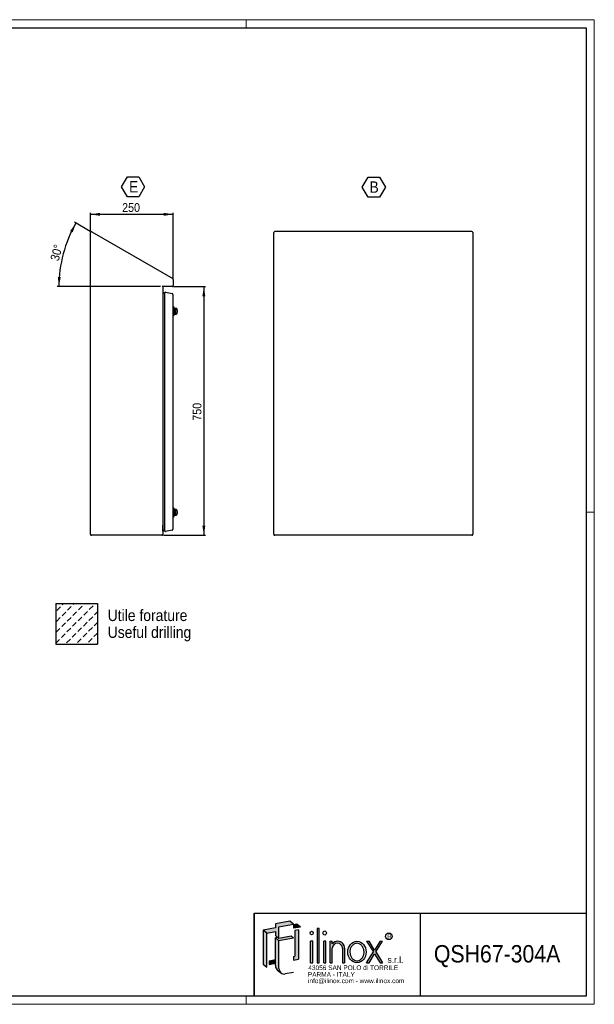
# Model space of a CAD drawing. Header units: millimetres. Extents: x 0 to 4205, y 0 to 2970.
# Tile 5 of 5: x 2473 to 4205, y 0 to 2970. Entities that reach past the tile are written whole.
import ezdxf
from ezdxf.enums import TextEntityAlignment as Align

# ---------------------------------------------------------------- set-up
doc = ezdxf.new("R2010")
doc.units = ezdxf.units.MM
doc.header["$LTSCALE"] = 5
doc.layers.add('FORMAT', color=7, linetype='Continuous')
doc.layers.add('SLD-0', color=7, linetype='Continuous')
doc.styles.add('SLDTEXTSTYLE0', font='ARIAL.TTF', dxfattribs={"width": 0.9915611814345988})
doc.styles.add('SLDTEXTSTYLE1', font='GOTHIC.TTF')
doc.styles.add('SLDTEXTSTYLE2', font='GOTHIC.TTF', dxfattribs={"width": 0.913})
doc.styles.add('SLDTEXTSTYLE3', font='GOTHIC.TTF', dxfattribs={"width": 0.913})
doc.styles.add('SLDTEXTSTYLE4', font='GOTHIC.TTF', dxfattribs={"width": 0.913})
doc.dimstyles.new('SLDDIMSTYLE1', dxfattribs={"dimtxt": 26.45833333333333, "dimasz": 29.10416666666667, "dimexe": 0, "dimexo": 0.0625, "dimgap": 6.614583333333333, "dimtad": 1, "dimrnd": 1e-09, "dimzin": 12, "dimdsep": 46, "dimtxsty": 'SLDTEXTSTYLE3', "dimsah": 1, "dimcen": 0.09, "dimadec": 0, "dimazin": 3, "dimtfac": 1, "dimtofl": 0, "dimtmove": 0, "dimatfit": 3, "dimfxl": 1, "dimfrac": 2, "dimtolj": 1, "dimtzin": 12, "dimarcsym": 0})
doc.dimstyles.new('SLDDIMSTYLE5', dxfattribs={"dimtxt": 26.45833333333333, "dimasz": 29.10416666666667, "dimexe": 0, "dimexo": 0.0625, "dimgap": 6.614583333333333, "dimtad": 1, "dimdec": 4, "dimlfac": 5, "dimzin": 12, "dimdsep": 46, "dimtxsty": 'SLDTEXTSTYLE3', "dimsah": 1, "dimcen": 0.09, "dimazin": 3, "dimtfac": 1, "dimtofl": 0, "dimtmove": 0, "dimatfit": 3, "dimfxl": 1, "dimfrac": 2, "dimtolj": 1, "dimtzin": 12, "dimarcsym": 0})

# ---------------------------------------------------------------- blocks, each defined once
blk = doc.blocks.new('SW_NOTE_0')
at = {"layer": 'SLD-0', "color": 0, "insert": (0, 16.98047424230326), "char_height": 13.17267798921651, "attachment_point": 1, "style": 'SLDTEXTSTYLE0'}
blk.add_mtext('R', dxfattribs=at)
blk = doc.blocks.new('SW_NOTE_0_1')
at = {"layer": 'SLD-0', "color": 0, "insert": (0, 24.141796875), "char_height": 18.90000000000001, "attachment_point": 1, "style": 'SLDTEXTSTYLE1'}
blk.add_mtext('s.r.l.', dxfattribs=at)
blk = doc.blocks.new('SW_NOTE_0_2')
at = {"layer": 'SLD-0', "color": 0, "insert": (0, 18.10634765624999), "char_height": 14.175, "attachment_point": 1, "style": 'SLDTEXTSTYLE1'}
blk.add_mtext('info@ilinox.com - www.ilinox.com', dxfattribs=at)
blk = doc.blocks.new('SW_NOTE_0_3')
at = {"layer": 'SLD-0', "color": 0, "insert": (0, 18.10634765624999), "char_height": 14.175, "attachment_point": 1, "style": 'SLDTEXTSTYLE1'}
blk.add_mtext('PARMA - ITALY', dxfattribs=at)
blk = doc.blocks.new('SW_NOTE_0_4')
at = {"layer": 'SLD-0', "color": 0, "insert": (0, 18.10634765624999), "char_height": 14.175, "attachment_point": 1, "style": 'SLDTEXTSTYLE1'}
blk.add_mtext('43056 SAN POLO di TORRILE', dxfattribs=at)
blk = doc.blocks.new('ILINOX_1')
at = {"layer": 'SLD-0'}
for points in [[(62.81194067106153, 214.6524724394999), (88.43839909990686, 219.1711084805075), (88.43839909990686, 207.4742542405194), (95.34989074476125, 201.6748241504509), (99.19077133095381, 198.4519426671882), (99.19077133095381, 233.5425053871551), (142.9635517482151, 241.2608275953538), (132.2111795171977, 250.2831391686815), (88.43839909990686, 242.5648169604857), (88.43839909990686, 230.0893533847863), (52.05956844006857, 223.6747840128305)], [(142.9635517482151, 228.7853640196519), (164.1804847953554, 232.526481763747), (153.4281125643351, 241.5487933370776), (142.9635517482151, 239.7036089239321)], [(52.05956844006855, 120.7424667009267), (62.81194067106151, 111.7201551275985), (62.81194067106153, 214.6524724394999), (52.05956844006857, 223.6747840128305)], [(158.2339239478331, 135.4830779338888), (158.2339239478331, 224.1626387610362), (147.4815517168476, 222.3997341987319), (147.4815517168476, 144.5053895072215), (142.9635517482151, 143.8976698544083), (142.9635517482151, 132.97942495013)], [(214.5756556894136, 124.8126944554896), (220.6625943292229, 124.8126944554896), (220.6625943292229, 228.65298450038), (214.5756556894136, 228.65298450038)], [(99.19077133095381, 198.4519426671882), (95.34989074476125, 201.6748241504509), (88.43839909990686, 200.4561416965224), (99.19077133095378, 191.4338301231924), (142.9635517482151, 199.1521523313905), (136.0520601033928, 204.9515824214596)], [(194.8538090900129, 124.8126944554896), (200.9407477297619, 124.8126944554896), (200.9407477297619, 189.7937035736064), (194.8538090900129, 189.7937035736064)], [(234.2975022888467, 124.8126944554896), (240.3844409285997, 124.8126944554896), (240.3844409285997, 189.7937035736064), (234.2975022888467, 189.7937035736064)], [(383.8941993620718, 157.3791238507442), (363.5396803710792, 124.8126944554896), (370.8946987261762, 124.8126944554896), (387.5717085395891, 151.4952538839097), (404.2487183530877, 124.8126944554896), (411.6037367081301, 124.8126944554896), (391.2492177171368, 157.3791238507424), (411.50882832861, 189.7937035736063), (404.1538099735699, 189.7937035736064), (387.571708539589, 163.2629938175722), (370.9896071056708, 189.7937035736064), (363.6345887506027, 189.7937035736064)], [(69.8300532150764, 120.0840159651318), (88.43839909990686, 123.3651694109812), (88.43839909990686, 134.2834143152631), (69.8300532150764, 131.0022608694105)]]:
    blk.add_hatch(color=256, dxfattribs=at).paths.add_polyline_path(points, flags=0)
h = blk.add_hatch(color=256, dxfattribs=at)
edge = h.paths.add_edge_path(flags=0)
edge.add_arc((115.5663672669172, 107.2471152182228), 16.3755959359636, 180, 229.9999999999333, ccw=False)
edge.add_line((99.19077133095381, 107.2471152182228), (99.19077133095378, 191.4338301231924))
edge.add_line((99.19077133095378, 191.4338301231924), (88.43839909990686, 200.4561416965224))
edge.add_line((88.43839909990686, 200.4561416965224), (88.43839909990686, 134.2834143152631))
edge.add_line((88.43839909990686, 134.2834143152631), (88.43839909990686, 123.3651694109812))
edge.add_line((88.43839909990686, 123.3651694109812), (88.43839909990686, 116.269426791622))
edge.add_arc((104.8139950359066, 116.269426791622), 16.37559593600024, 180, 230.000000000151)
edge.add_line((94.28796486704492, 103.7249925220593), (105.040337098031, 94.70268094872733))
h = blk.add_hatch(color=256, dxfattribs=at)
edge = h.paths.add_edge_path(flags=0)
edge.add_arc((277.0627571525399, 169.7657264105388), 20.02902138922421, 356.7216528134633, 449.8209872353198)
edge.add_arc((277.0569518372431, 167.9076523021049), 21.88710456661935, 89.82098723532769, 140.7560060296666)
edge.add_line((260.1062875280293, 181.7539632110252), (260.1062875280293, 189.7937035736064))
edge.add_line((260.1062875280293, 189.7937035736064), (254.0193488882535, 189.7937035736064))
edge.add_line((254.0193488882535, 189.7937035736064), (254.0193488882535, 124.8126944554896))
edge.add_line((254.0193488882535, 124.8126944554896), (260.1062875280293, 124.8126944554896))
edge.add_line((260.1062875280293, 124.8126944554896), (260.1062875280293, 168.6203774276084))
edge.add_arc((275.5391750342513, 168.2698982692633), 15.43686666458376, 1.3009571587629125, 178.6990428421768, ccw=False)
edge.add_line((290.9720625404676, 168.6203774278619), (290.9720625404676, 124.8126944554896))
edge.add_line((290.9720625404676, 124.8126944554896), (297.059001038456, 124.8126944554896))
edge.add_line((297.059001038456, 124.8126944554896), (297.059001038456, 168.6203320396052))
at = {"color": 7, "linetype": 'Continuous', "lineweight": 25}
for p, q in [((25.01739554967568, 24.59309426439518), (25.01739554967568, 274.5930942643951)), ((25.01739554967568, 274.5930942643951), (1025.017395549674, 274.5930942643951)), ((525.0173955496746, 274.5930942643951), (525.0173955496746, 24.59309426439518))]:
    blk.add_line(p, q, dxfattribs=at)
at = {"layer": 'SLD-0'}
for p, q in [((25.01739554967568, 274.5930942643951), (25.01739554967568, 24.59309426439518)), ((88.43839909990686, 219.1711084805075), (88.43839909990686, 207.4742542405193))]:
    blk.add_line(p, q, dxfattribs=at)
at = {"layer": 'SLD-0', "color": 7}
for p, q in [((132.2111795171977, 250.2831391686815), (88.43839909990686, 242.5648169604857)), ((88.43839909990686, 242.5648169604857), (88.43839909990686, 230.0893533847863)), ((99.19077133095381, 233.5425053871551), (142.9635517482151, 241.2608275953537)), ((142.9635517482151, 241.2608275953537), (132.2111795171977, 250.2831391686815)), ((153.428112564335, 241.5487933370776), (142.9635517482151, 239.7036089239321)), ((142.9635517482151, 239.7036089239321), (142.9635517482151, 228.7853640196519)), ((164.1804847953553, 232.5264817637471), (153.428112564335, 241.5487933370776)), ((88.43839909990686, 230.0893533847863), (52.05956844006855, 223.6747840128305)), ((62.81194067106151, 214.6524724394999), (52.05956844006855, 223.6747840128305)), ((52.05956844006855, 223.6747840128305), (52.05956844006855, 120.7424667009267)), ((62.81194067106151, 214.6524724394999), (88.43839909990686, 219.1711084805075)), ((62.81194067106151, 111.7201551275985), (62.81194067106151, 214.6524724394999)), ((99.19077133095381, 198.4519426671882), (99.19077133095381, 233.5425053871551)), ((164.1804847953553, 232.5264817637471), (142.9635517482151, 228.7853640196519)), ((158.2339239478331, 224.1626387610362), (147.4815517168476, 222.3997341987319)), ((147.4815517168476, 222.3997341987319), (147.4815517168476, 144.5053895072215)), ((158.2339239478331, 224.1626387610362), (158.2339239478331, 135.4830779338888)), ((220.6625943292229, 228.65298450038), (214.5756556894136, 228.65298450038)), ((214.5756556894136, 228.65298450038), (214.5756556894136, 124.8126944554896)), ((220.6625943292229, 124.8126944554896), (220.6625943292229, 228.65298450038)), ((99.19077133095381, 198.4519426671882), (88.43839909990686, 207.4742542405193)), ((95.34989074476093, 201.6748241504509), (88.43839909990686, 200.4561416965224)), ((99.19077133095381, 191.4338301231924), (88.43839909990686, 200.4561416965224)), ((88.43839909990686, 116.269426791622), (88.43839909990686, 200.4561416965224)), ((136.0520601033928, 204.9515824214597), (99.19077133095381, 198.4519426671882)), ((142.9635517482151, 199.1521523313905), (99.19077133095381, 191.4338301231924)), ((99.19077133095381, 107.2471152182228), (99.19077133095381, 191.4338301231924)), ((142.9635517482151, 199.1521523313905), (136.0520601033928, 204.9515824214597)), ((200.9407477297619, 189.7937035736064), (194.8538090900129, 189.7937035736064)), ((194.8538090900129, 124.8126944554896), (194.8538090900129, 189.7937035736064)), ((200.9407477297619, 124.8126944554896), (200.9407477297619, 189.7937035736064)), ((240.3844409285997, 189.7937035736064), (234.2975022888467, 189.7937035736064)), ((234.2975022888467, 124.8126944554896), (234.2975022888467, 189.7937035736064)), ((240.3844409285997, 124.8126944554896), (240.3844409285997, 189.7937035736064)), ((254.0193488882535, 189.7937035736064), (260.1062875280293, 189.7937035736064)), ((254.0193488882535, 124.8126944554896), (254.0193488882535, 189.7937035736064)), ((260.1062875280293, 181.7539632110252), (260.1062875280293, 189.7937035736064)), ((363.6345887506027, 189.7937035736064), (370.9896071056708, 189.7937035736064)), ((363.6345887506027, 189.7937035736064), (383.8941993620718, 157.3791238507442)), ((387.5717085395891, 163.2629938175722), (370.9896071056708, 189.7937035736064)), ((404.15380997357, 189.7937035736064), (387.5717085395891, 163.2629938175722)), ((391.249217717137, 157.3791238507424), (411.50882832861, 189.7937035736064)), ((404.15380997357, 189.7937035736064), (411.50882832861, 189.7937035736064)), ((260.1062875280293, 124.8126944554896), (260.1062875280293, 168.6203774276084)), ((290.9720625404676, 168.6203774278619), (290.9720625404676, 124.8126944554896)), ((297.059001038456, 168.6203320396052), (297.059001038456, 124.8126944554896)), ((363.5396803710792, 124.8126944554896), (383.8941993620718, 157.3791238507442)), ((370.8946987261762, 124.8126944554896), (387.5717085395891, 151.4952538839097)), ((387.5717085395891, 151.4952538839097), (404.2487183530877, 124.8126944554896)), ((391.249217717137, 157.3791238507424), (411.6037367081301, 124.8126944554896)), ((52.05956844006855, 120.7424667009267), (62.81194067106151, 111.7201551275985)), ((69.8300532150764, 131.0022608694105), (88.43839909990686, 134.2834143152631)), ((69.8300532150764, 131.0022608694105), (69.8300532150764, 120.0840159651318)), ((69.8300532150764, 120.0840159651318), (88.43839909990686, 123.3651694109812)), ((142.9635517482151, 143.8976698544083), (147.4815517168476, 144.5053895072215)), ((142.9635517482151, 143.8976698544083), (142.9635517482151, 132.97942495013)), ((142.9635517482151, 132.97942495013), (158.2339239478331, 135.4830779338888)), ((194.8538090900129, 124.8126944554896), (200.9407477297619, 124.8126944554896)), ((214.5756556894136, 124.8126944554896), (220.6625943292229, 124.8126944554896)), ((234.2975022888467, 124.8126944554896), (240.3844409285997, 124.8126944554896)), ((254.0193488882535, 124.8126944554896), (260.1062875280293, 124.8126944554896)), ((290.9720625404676, 124.8126944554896), (297.059001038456, 124.8126944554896)), ((363.5396803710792, 124.8126944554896), (370.8946987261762, 124.8126944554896)), ((404.2487183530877, 124.8126944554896), (411.6037367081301, 124.8126944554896)), ((94.28796486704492, 103.7249925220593), (105.040337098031, 94.70268094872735)), ((142.9635517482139, 95.44976213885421), (118.4099596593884, 91.12030138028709))]:
    blk.add_line(p, q, dxfattribs=at)
blk.add_circle((430.8797250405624, 204.6282259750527), 9.933669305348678, dxfattribs=at)
for centre, radius, start, end in [((277.0569518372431, 167.9076523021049), 21.88710456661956, 89.82098723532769, 140.7560060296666), ((275.5391750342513, 168.2698982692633), 15.43686666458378, 1.300957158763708, 178.6990428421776), ((277.0627571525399, 169.7657264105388), 20.02902138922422, 356.7216528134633, 89.82098723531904), ((104.8139950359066, 116.269426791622), 16.37559593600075, 180, 230.000000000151), ((115.5663672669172, 107.2471152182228), 16.37559593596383, 180, 279.9999999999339)]:
    blk.add_arc(centre, radius, start, end, dxfattribs=at)
for centre, major_axis, ratio in [((197.8972784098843, 214.7271493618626), (0, 5.548656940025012), 0.8176290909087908), ((237.3409716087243, 214.7271493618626), (0, 6.165174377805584), 0.8176290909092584), ((334.527241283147, 157.3031990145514), (0, 32.49050455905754), 0.8532216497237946)]:
    blk.add_ellipse(centre, major_axis=major_axis, ratio=ratio, dxfattribs=at)
for points, knots in [([(334.5272412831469, 183.5567035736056), (332.5826874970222, 183.5567035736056), (330.6371086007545, 183.2311022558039), (326.2776403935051, 181.7297249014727), (323.8970847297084, 180.3209349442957), (319.6366292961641, 176.4638823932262), (317.7628176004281, 174.0142607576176), (314.8709801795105, 168.3752137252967), (313.8566545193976, 165.1893454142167), (312.8905713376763, 158.5646677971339), (312.9396897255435, 155.1300584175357), (314.0925030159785, 148.5533451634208), (315.1951306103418, 145.4154403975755), (318.2366284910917, 139.9090050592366), (320.171478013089, 137.5438322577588), (324.5200184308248, 133.8716242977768), (326.927751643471, 132.5625267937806), (331.8877509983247, 131.0629124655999), (334.4423215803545, 130.86599374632), (336.9618022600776, 131.2203875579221)], [0, 0, 0, 0, 0.2858004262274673, 0.2858004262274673, 0.65770496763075, 0.65770496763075, 1.029609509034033, 1.029609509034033, 1.401514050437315, 1.401514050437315, 1.773418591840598, 1.773418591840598, 2.145323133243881, 2.145323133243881, 2.517227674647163, 2.517227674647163, 2.889132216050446, 2.889132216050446, 3.261036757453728, 3.261036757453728, 3.261036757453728, 3.261036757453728]), ([(336.9618022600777, 131.2203875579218), (339.5467663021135, 131.5839923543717), (342.1012784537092, 132.5322604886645), (346.84569428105, 135.5773553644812), (349.0304843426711, 137.6794352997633), (352.6361557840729, 142.8184122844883), (354.0512541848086, 145.8526564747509), (355.8178802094, 152.3920094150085), (356.1674323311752, 155.8923870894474), (355.7261922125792, 162.7811538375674), (354.9358271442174, 166.1647741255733), (352.3796530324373, 172.2651985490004), (350.6171668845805, 174.9775669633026), (346.4713465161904, 179.3498890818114), (344.0948750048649, 181.0097278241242), (339.3083899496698, 183.0648396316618), (336.9164536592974, 183.5567035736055), (334.527241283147, 183.5567035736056)], [3.261036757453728, 3.261036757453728, 3.261036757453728, 3.261036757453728, 3.642607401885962, 3.642607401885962, 4.024178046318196, 4.024178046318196, 4.405748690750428, 4.405748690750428, 4.787319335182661, 4.787319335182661, 5.168889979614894, 5.168889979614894, 5.550460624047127, 5.550460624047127, 5.93203126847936, 5.93203126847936, 6.283185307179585, 6.283185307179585, 6.283185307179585, 6.283185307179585])]:
    blk.add_open_spline(points, degree=3, knots=knots, dxfattribs=at)
for name, p in [('SW_NOTE_0', (425.5596907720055, 194.1820211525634)), ('SW_NOTE_0_1', (426.7215468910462, 119.2085654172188)), ('SW_NOTE_0_4', (187.8831484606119, 98.97260695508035)), ('SW_NOTE_0_3', (186.6073984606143, 78.54856070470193)), ('SW_NOTE_0_2', (186.8200234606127, 59.47139801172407))]:
    blk.add_blockref(name, p, dxfattribs=at)
at = {"layer": 'SLD-0', "color": 7, "style": 'SLDTEXTSTYLE2', "width": 0.913}
blk.add_attdef('AUTOATTR0', text='', height=52.5, dxfattribs=at).set_placement((566.3728437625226, 110.0083901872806), align=Align.BOTTOM_LEFT)
blk = doc.blocks.new('SW_HATCH_0')
at = {"color": 0, "linetype": 'Continuous', "lineweight": 18}
for p, q in [((0, 0), (4.02852473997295, 4.02852473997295)), ((32.71298020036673, 0.9629802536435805), (35.77852468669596, 4.02852473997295)), ((65.42596040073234, 1.9259605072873), (67.52852463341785, 4.02852473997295)), ((98.13894060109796, 2.888940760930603), (99.2785245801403, 4.02852473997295)), ((-16.83798022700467, -16.83798022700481), (-5.612660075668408, -5.612660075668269)), ((-0.9629802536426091, -32.71298020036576), (10.26233989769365, -21.48766004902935)), ((15.87499997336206, -15.87499997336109), (27.10032012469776, -4.64967982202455)), ((31.74999994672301, -31.74999994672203), (42.97532009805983, -20.52467979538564)), ((48.58798017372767, -14.91201971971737), (59.81330032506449, -3.686699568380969)), ((64.46298014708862, -30.78701969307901), (75.68830029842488, -19.56169954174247)), ((81.3009603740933, -13.94903946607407), (92.52628052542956, -2.723719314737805)), ((97.17596034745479, -29.82403943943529), (105.8579819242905, -21.14201786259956)), ((-17.80096048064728, -49.5509604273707), (-6.575640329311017, -38.32564027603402)), ((-1.925960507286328, -65.42596040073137), (9.299359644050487, -54.20064024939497)), ((14.91201971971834, -48.58798017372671), (26.13733987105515, -37.3626600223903)), ((30.78701969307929, -64.46298014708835), (42.01233984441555, -53.23765999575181)), ((47.62499992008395, -47.62499992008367), (58.85032007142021, -36.39967976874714)), ((63.49999989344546, -63.49999989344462), (74.72532004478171, -52.27467974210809)), ((80.33798012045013, -46.66201966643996), (91.56330027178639, -35.43669951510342)), ((96.21298009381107, -62.53701963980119), (105.85798192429, -52.89201780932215)), ((-18.763940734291, -82.26394062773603), (-7.538620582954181, -71.03862047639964)), ((-2.888940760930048, -98.13894060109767), (8.336379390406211, -86.91362044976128)), ((13.94903946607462, -81.30096037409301), (25.17435961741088, -70.07564022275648)), ((29.82403943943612, -97.17596034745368), (41.04935959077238, -85.95064019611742)), ((46.66201966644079, -80.33798012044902), (57.88733981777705, -69.11265996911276)), ((62.53701963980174, -96.21298009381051), (73.76233979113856, -84.98765994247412)), ((79.3749998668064, -79.37499986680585), (90.60032001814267, -68.14967971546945)), ((95.2499998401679, -95.24999984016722), (105.85798192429, -84.64201775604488)), ((-19.72692098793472, -114.9769208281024), (-8.5016008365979, -103.7516006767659)), ((12.98605921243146, -114.0139405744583), (24.21137936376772, -102.7886204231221)), ((45.69903941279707, -113.0509603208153), (56.92435956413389, -101.8256401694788)), ((71.99737621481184, -118.5026234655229), (72.79935953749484, -117.7006401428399)), ((78.41201961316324, -112.0879800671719), (89.6373397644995, -100.8626599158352)), ((103.7473761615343, -118.5026234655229), (105.512339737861, -116.7376598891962))]:
    blk.add_line(p, q, dxfattribs=at)
blk = doc.blocks.new('SW_NOTE_0_6')
at = {"layer": 'FORMAT', "color": 0, "char_height": 34.39583333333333, "attachment_point": 1}
for s, insert, style in [('Utile forature', (0, 43.93530273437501), 'SLDTEXTSTYLE3'), ('Useful drilling', (0, -6.925810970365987), 'SLDTEXTSTYLE4')]:
    blk.add_mtext(s, dxfattribs=dict(at, insert=insert, style=style))
blk = doc.blocks.new('_D_11')
at = {"layer": 'FORMAT'}
for p, q in [((2685.256504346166, 2331.055172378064), (2637.835155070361, 2358.433901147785)), ((2896.76841586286, 2164.314719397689), (2585.821077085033, 2164.314719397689))]:
    blk.add_line(p, q, dxfattribs=at)
blk.add_arc((2974.059440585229, 2164.314719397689), 383.2383635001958, 150.0000000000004, 180, dxfattribs=at)
for points in [[(2642.165282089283, 2355.933901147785), (2624.618925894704, 2332.2859312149), (2632.53837841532, 2328.105429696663)], [(2590.821077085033, 2164.314719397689), (2596.398169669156, 2193.228334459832), (2587.449471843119, 2193.567640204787)]]:
    blk.add_solid(points, dxfattribs=at)
at = {"layer": 'FORMAT', "insert": (2564.348840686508, 2246.552484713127), "char_height": 26.45833333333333, "attachment_point": 1, "rotation": 75.00000000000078, "style": 'SLDTEXTSTYLE3'}
blk.add_mtext('30°', dxfattribs=at)
blk = doc.blocks.new('_D_12')
at = {"layer": 'FORMAT'}
for p, q in [((2685.836631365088, 2332.256134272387), (2685.836631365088, 2387.452286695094)), ((2935.836631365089, 2382.452286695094), (2685.836631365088, 2382.452286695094)), ((2935.836631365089, 2191.38266859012), (2935.836631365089, 2387.452286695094))]:
    blk.add_line(p, q, dxfattribs=at)
for points in [[(2685.836631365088, 2382.452286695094), (2714.940798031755, 2377.97472259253), (2714.940798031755, 2386.929850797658)], [(2935.836631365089, 2382.452286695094), (2906.732464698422, 2386.929850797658), (2906.732464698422, 2377.97472259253)]]:
    blk.add_solid(points, dxfattribs=at)
at = {"layer": 'FORMAT', "insert": (2781.511977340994, 2416.248672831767), "char_height": 26.45833333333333, "attachment_point": 1, "style": 'SLDTEXTSTYLE3'}
blk.add_mtext('250', dxfattribs=at)
blk = doc.blocks.new('_D_13')
at = {"layer": 'FORMAT'}
for p, q in [((2937.836631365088, 2164.314719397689), (3032.854368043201, 2164.314719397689)), ((3027.854368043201, 2164.314719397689), (3027.854368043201, 1414.314719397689)), ((2905.836631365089, 1414.314719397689), (3032.854368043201, 1414.314719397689))]:
    blk.add_line(p, q, dxfattribs=at)
for points in [[(3027.854368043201, 2164.314719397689), (3023.376803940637, 2135.210552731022), (3032.331932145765, 2135.210552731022)], [(3027.854368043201, 1414.314719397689), (3032.331932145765, 1443.418886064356), (3023.376803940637, 1443.418886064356)]]:
    blk.add_solid(points, dxfattribs=at)
at = {"layer": 'FORMAT', "insert": (2994.057981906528, 1759.990065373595), "char_height": 26.45833333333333, "attachment_point": 1, "rotation": 90.00000000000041, "style": 'SLDTEXTSTYLE3'}
blk.add_mtext('750', dxfattribs=at)
blk = doc.blocks.new('SW_NOTE_0_8')
at = {"layer": 'FORMAT', "color": 0}
for p, q in [((-22.43322752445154, 26.3851482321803), (-5.069951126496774, 56.45922513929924)), ((-5.069951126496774, 56.45922513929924), (29.6566016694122, 56.45922513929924)), ((29.6566016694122, 56.45922513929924), (47.01987806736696, 26.3851482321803)), ((-5.069951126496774, -3.688928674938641), (-22.43322752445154, 26.3851482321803)), ((47.01987806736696, 26.3851482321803), (29.6566016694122, -3.688928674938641)), ((29.6566016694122, -3.688928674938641), (-5.069951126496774, -3.688928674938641))]:
    blk.add_line(p, q, dxfattribs=at)
at = {"layer": 'FORMAT', "color": 0, "insert": (0, 43.93530273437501), "char_height": 34.39583333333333, "attachment_point": 1, "style": 'SLDTEXTSTYLE3'}
blk.add_mtext('E', dxfattribs=at)
blk = doc.blocks.new('SW_NOTE_0_18')
at = {"layer": 'FORMAT', "color": 0}
for p, q in [((-21.57333157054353, 26.3851482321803), (-4.210055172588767, 56.45922513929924)), ((-4.210055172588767, 56.45922513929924), (30.51649762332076, 56.45922513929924)), ((30.51649762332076, 56.45922513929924), (47.87977402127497, 26.3851482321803)), ((-4.210055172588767, -3.688928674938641), (-21.57333157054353, 26.3851482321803)), ((47.87977402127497, 26.3851482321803), (30.51649762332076, -3.688928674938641)), ((30.51649762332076, -3.688928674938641), (-4.210055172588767, -3.688928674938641))]:
    blk.add_line(p, q, dxfattribs=at)
at = {"layer": 'FORMAT', "color": 0, "insert": (0, 43.93530273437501), "char_height": 34.39583333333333, "attachment_point": 1, "style": 'SLDTEXTSTYLE3'}
blk.add_mtext('B', dxfattribs=at)

msp = doc.modelspace()

# ---------------------------------------------------------------- linework, layer by layer
at = {"color": 7, "linetype": 'Continuous', "lineweight": 18}
for p, q in [((4205.017395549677, 2969.593094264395), (0.017395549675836, 2969.593094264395)), ((3155.017395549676, 2944.593094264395), (3155.017395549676, 2969.593094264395)), ((4205.017395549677, -0.4069057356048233), (4205.017395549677, 2969.593094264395)), ((4205.017395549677, 1484.593094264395), (4180.017395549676, 1484.593094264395)), ((4180.017395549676, 24.59309426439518), (25.01739554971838, 24.59309426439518)), ((3155.017395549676, 24.59309426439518), (3155.017395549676, -0.4069057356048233)), ((4180.017395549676, 24.59309426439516), (3180.017395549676, 24.59309426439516)), ((0.0173955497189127, -0.4069057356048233), (4205.017395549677, -0.4069057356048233))]:
    msp.add_line(p, q, dxfattribs=at)
at = {"color": 7, "linetype": 'Continuous', "lineweight": 25}
for p, q in [((25.01739554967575, 2944.593094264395), (4180.017395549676, 2944.593094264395)), ((4180.017395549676, 2944.593094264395), (4180.017395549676, 24.59309426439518)), ((2685.836631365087, 1417.314719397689), (2685.836631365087, 2327.256134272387)), ((2690.336631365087, 2329.85421048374), (2934.336631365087, 2188.980744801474)), ((3239.07729044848, 1417.314719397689), (3239.07729044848, 2327.256134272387)), ((3836.07729044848, 2330.256134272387), (3242.07729044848, 2330.256134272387)), ((3839.07729044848, 2327.256134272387), (3839.07729044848, 1417.314719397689)), ((2935.836631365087, 2186.38266859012), (2935.836631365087, 2167.314719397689)), ((2932.836631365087, 2164.314719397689), (2901.768415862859, 2164.314719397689)), ((2903.836631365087, 2162.814719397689), (2903.836631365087, 1417.314719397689)), ((2903.890063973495, 2146.356843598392), (2903.836631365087, 2128.593988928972)), ((2903.890063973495, 2146.356843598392), (2903.890063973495, 1661.814719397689)), ((2908.895868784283, 2144.081085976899), (2903.890063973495, 2146.356843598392)), ((2908.895868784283, 2144.581310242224), (2908.895868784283, 1429.048128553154)), ((2912.416813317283, 2147.535733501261), (2932.148404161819, 2144.056521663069)), ((2934.627459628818, 2141.102098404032), (2934.627459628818, 1432.527340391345)), ((2903.836631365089, 2135.780034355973), (2903.858228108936, 2135.773496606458)), ((2936.127459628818, 2104.319719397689), (2934.627459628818, 2104.319719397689)), ((2938.627459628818, 2101.819719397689), (2936.127459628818, 2104.319719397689)), ((2936.127459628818, 2104.319719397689), (2936.127459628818, 2076.319719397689)), ((2938.627459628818, 2078.819719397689), (2938.627459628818, 2101.819719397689)), ((2939.327459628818, 2100.069718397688), (2939.327459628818, 2080.56972039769)), ((2944.427459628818, 2098.819719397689), (2941.493523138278, 2098.819719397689)), ((2941.493523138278, 2081.819719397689), (2944.427459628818, 2081.819719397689)), ((2944.427459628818, 2095.796944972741), (2941.827459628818, 2095.79694497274)), ((2941.827459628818, 2095.79694497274), (2941.827459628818, 2084.842493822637)), ((2941.827459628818, 2084.842493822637), (2944.427459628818, 2084.842493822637)), ((2947.427459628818, 2090.319719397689), (2947.427459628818, 2095.819719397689)), ((2947.427459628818, 2084.819719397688), (2947.427459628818, 2090.319719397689)), ((2934.627459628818, 2076.319719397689), (2936.127459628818, 2076.319719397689)), ((2936.127459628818, 2076.319719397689), (2938.627459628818, 2078.819719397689)), ((2903.890063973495, 1661.814719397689), (2903.890063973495, 1427.272595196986)), ((2936.127459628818, 1497.309719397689), (2934.627459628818, 1497.309719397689)), ((2938.627459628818, 1494.809719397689), (2936.127459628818, 1497.309719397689)), ((2936.127459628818, 1497.309719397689), (2936.127459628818, 1469.309719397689)), ((2938.627459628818, 1471.809719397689), (2938.627459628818, 1494.809719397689)), ((2939.327459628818, 1493.059718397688), (2939.327459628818, 1473.55972039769)), ((2944.427459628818, 1491.809719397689), (2941.493523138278, 1491.809719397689)), ((2944.427459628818, 1488.786944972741), (2941.827459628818, 1488.78694497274)), ((2941.827459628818, 1488.78694497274), (2941.827459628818, 1477.832493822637)), ((2947.427459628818, 1477.809719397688), (2947.427459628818, 1488.809719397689)), ((2934.627459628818, 1469.309719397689), (2936.127459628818, 1469.309719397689)), ((2936.127459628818, 1469.309719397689), (2938.627459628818, 1471.809719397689)), ((2941.493523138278, 1474.809719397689), (2944.427459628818, 1474.809719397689)), ((2941.827459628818, 1477.832493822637), (2944.427459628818, 1477.832493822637)), ((2903.890063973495, 1427.272595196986), (2903.836631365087, 1445.035449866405)), ((2903.836631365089, 1437.849404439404), (2903.858228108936, 1437.85594218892)), ((2908.895868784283, 1429.548352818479), (2903.890063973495, 1427.272595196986)), ((2932.148404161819, 1429.572917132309), (2912.416813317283, 1426.093705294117)), ((2896.274930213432, 1414.314719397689), (2688.836631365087, 1414.314719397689)), ((2900.836631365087, 1414.314719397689), (2896.274930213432, 1414.314719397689)), ((3836.07729044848, 1414.314719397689), (3242.07729044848, 1414.314719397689)), ((4180.017395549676, 24.59309426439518), (25.01739554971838, 24.59309426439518)), ((4180.017395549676, 24.59309426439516), (3180.017395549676, 24.59309426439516))]:
    msp.add_line(p, q, dxfattribs=at)
for centre, radius, start, end in [((2688.836631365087, 2327.256134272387), 3, 59.99999999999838, 180), ((3242.07729044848, 2327.256134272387), 3.000000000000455, 90, 179.9999999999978), ((3836.07729044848, 2327.256134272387), 3, 2.1713e-12, 90), ((2932.836631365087, 2186.38266859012), 3.000000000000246, 0, 60.00000000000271), ((2905.336631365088, 2162.814719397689), 1.500000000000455, 90, 180), ((2911.895868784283, 2144.581310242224), 3.000000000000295, 80.00000000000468, 179.9999999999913), ((2931.627459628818, 2141.102098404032), 3.000000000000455, 0, 79.99999999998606), ((2932.836631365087, 2167.314719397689), 3, 270.0000000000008, 0), ((2938.077459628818, 2099.569719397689), 1.25000000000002, 0, 63.89611886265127), ((2938.077459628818, 2081.069719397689), 1.25000000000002, 296.1038811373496, 0), ((2939.328459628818, 2099.569719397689), 0.5000000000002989, 30.00000000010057, 90.11459163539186), ((2939.328459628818, 2081.069719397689), 0.5000000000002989, 269.8854083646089, 329.9999999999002), ((2941.493523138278, 2100.819719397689), 2, 210.0000000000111, 270.0000000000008), ((2941.493523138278, 2079.819719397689), 2, 90, 149.9999999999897), ((2944.427459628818, 2095.819719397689), 3.000000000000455, 0, 90), ((2944.427459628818, 2084.819719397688), 3, 270.0000000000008, 0), ((2938.077459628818, 1492.559719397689), 1.25000000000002, 0, 63.89611886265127), ((2939.328459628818, 1492.559719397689), 0.5000000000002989, 30.00000000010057, 90.11459163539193), ((2941.493523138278, 1493.809719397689), 2, 210.0000000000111, 270.0000000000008), ((2944.427459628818, 1488.809719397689), 3, 0, 90), ((2938.077459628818, 1474.059719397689), 1.25000000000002, 296.1038811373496, 0), ((2939.328459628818, 1474.059719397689), 0.5000000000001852, 269.8854083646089, 329.9999999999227), ((2941.493523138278, 1472.809719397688), 2.000000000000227, 90, 149.9999999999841), ((2944.427459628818, 1477.809719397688), 3.000000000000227, 270.0000000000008, 0), ((2911.895868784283, 1429.048128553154), 3.000000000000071, 180, 279.9999999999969), ((2931.627459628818, 1432.527340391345), 3.000000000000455, 280.0000000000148, 0), ((2688.836631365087, 1417.314719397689), 3, 180, 270.0000000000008), ((2900.836631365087, 1417.314719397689), 3, 270.0000000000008, 0), ((3242.07729044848, 1417.314719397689), 3, 180, 270.0000000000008), ((3836.07729044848, 1417.314719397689), 3, 270.0000000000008, 0)]:
    msp.add_arc(centre, radius, start, end, dxfattribs=at)
for points, knots in [([(2944.427459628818, 2095.796944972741), (2944.595116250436, 2095.783978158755), (2944.981308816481, 2095.754109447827), (2945.559952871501, 2095.484125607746), (2946.201481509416, 2094.92658066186), (2946.86484255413, 2093.80282129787), (2947.202221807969, 2092.173479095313), (2947.276026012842, 2090.40245444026), (2947.224478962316, 2088.769618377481), (2946.995291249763, 2087.405660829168), (2946.56508782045, 2086.275455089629), (2946.005004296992, 2085.494774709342), (2945.293545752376, 2084.991158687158), (2944.749378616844, 2084.847592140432), (2944.459677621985, 2084.84300406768), (2944.427459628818, 2084.842493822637)], [0, 0, 0, 0, 0.0369246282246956, 0.0850548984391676, 0.137708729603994, 0.2227477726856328, 0.3675669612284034, 0.4999090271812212, 0.614081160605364, 0.7277999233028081, 0.803410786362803, 0.8795057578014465, 0.936025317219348, 0.9928852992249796, 1, 1, 1, 1]), ([(2944.427459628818, 1488.786944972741), (2944.595116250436, 1488.773978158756), (2944.981308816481, 1488.744109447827), (2945.559952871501, 1488.474125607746), (2946.201481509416, 1487.916580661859), (2946.86484255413, 1486.792821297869), (2947.202221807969, 1485.163479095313), (2947.276026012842, 1483.392454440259), (2947.224478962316, 1481.759618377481), (2946.995291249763, 1480.395660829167), (2946.56508782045, 1479.265455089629), (2946.005004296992, 1478.484774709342), (2945.293545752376, 1477.981158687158), (2944.749378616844, 1477.837592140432), (2944.459677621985, 1477.83300406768), (2944.427459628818, 1477.832493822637)], [0, 0, 0, 0, 0.0369246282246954, 0.0850548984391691, 0.137708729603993, 0.222747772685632, 0.3675669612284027, 0.4999090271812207, 0.6140811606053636, 0.7277999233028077, 0.8034107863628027, 0.8795057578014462, 0.9360253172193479, 0.9928852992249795, 1, 1, 1, 1])]:
    msp.add_open_spline(points, degree=3, knots=knots, dxfattribs=at)
at = {"layer": 'FORMAT'}
for p, q in [((2581.266134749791, 1208.220291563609), (2707.04974640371, 1208.220291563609)), ((2581.266134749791, 1208.220291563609), (2581.266134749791, 1085.689143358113)), ((2707.04974640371, 1208.220291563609), (2707.04974640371, 1085.689143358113)), ((2581.266134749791, 1085.689143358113), (2707.04974640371, 1085.689143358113))]:
    msp.add_line(p, q, dxfattribs=at)

# ---------------------------------------------------------------- block references
at = {"color": 7, "linetype": 'Continuous', "lineweight": 18}
msp.add_blockref('SW_HATCH_0', (2601.19176447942, 1204.191766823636), dxfattribs=at)
at = {"layer": 'FORMAT'}
for name, p in [('SW_NOTE_0_8', (2802.361847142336, 2438.925906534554)), ('SW_NOTE_0_18', (3527.161180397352, 2437.911707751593)), ('SW_NOTE_0_6', (2737.905065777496, 1146.095177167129))]:
    msp.add_blockref(name, p, dxfattribs=at)
at = {"layer": 'SLD-0'}
msp.add_blockref('ILINOX_1', (3155, 0), dxfattribs=at).add_auto_attribs({'AUTOATTR0': 'QSH67-304A'})

# ---------------------------------------------------------------- dimensions: what is measured, and where the dimension line sits
at = {"layer": 'FORMAT'}
dim = msp.add_linear_dim(base=(2685.836631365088, 2382.452286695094), p1=(2935.836631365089, 2186.38266859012), p2=(2685.836631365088, 2327.256134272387), dimstyle='SLDDIMSTYLE1', dxfattribs=at)
dim.commit()
dim.dimension.update_dxf_attribs({"geometry": '_D_12', "text_midpoint": (2810.836631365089, 2382.452286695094), "dimtype": 160})
dim = msp.add_angular_dim_2l(base=(2603.879607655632, 2263.504106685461), line1=((2689.586631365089, 2328.555172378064), (2933.586631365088, 2187.681706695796)), line2=((2932.836631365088, 2164.314719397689), (2901.76841586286, 2164.314719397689)), dimstyle='SLDDIMSTYLE5', dxfattribs=at)
dim.commit()
dim.dimension.update_dxf_attribs({"geometry": '_D_11', "text_midpoint": (2603.879607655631, 2263.50410668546), "dimtype": 162})
dim = msp.add_linear_dim(base=(3027.854368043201, 1414.314719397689), p1=(2932.836631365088, 2164.314719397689), p2=(2900.836631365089, 1414.314719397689), angle=90.0000000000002, dimstyle='SLDDIMSTYLE1', dxfattribs=at)
dim.commit()
dim.dimension.update_dxf_attribs({"geometry": '_D_13', "text_midpoint": (3027.854368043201, 1789.314719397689), "dimtype": 160})

doc.saveas('drawing.dxf')
